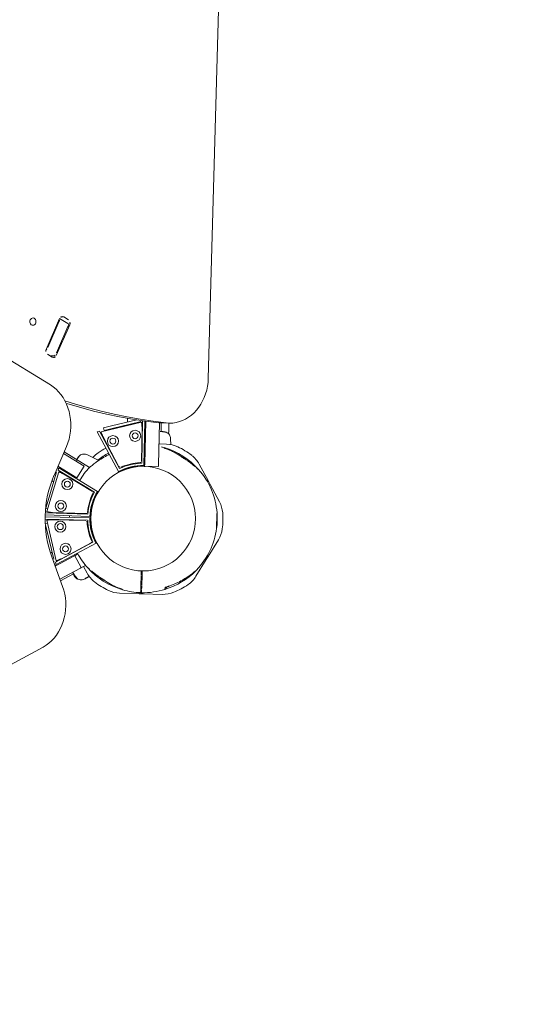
# Model space of a CAD drawing. Extents: x 5459245 to 5462690, y 5971016 to 5972523.
# Tile 71 of 198: x 5462444.833 to 5462445.39, y 5972214.574 to 5972215.647. Entities that reach past the tile are written whole.
import ezdxf

# ---------------------------------------------------------------- set-up
doc = ezdxf.new("R2010")
doc.units = 0
doc.layers.add('A_MAŁA ARCHITEKTURA', color=195, linetype='CONTINUOUS', lineweight=9)
doc.layers.add('ADT CCTV', color=102, linetype='CONTINUOUS')

# ---------------------------------------------------------------- blocks, each defined once
blk = doc.blocks.new('MEGA')
at = {"layer": 'A_MAŁA ARCHITEKTURA'}
for p, q in [((5462446.3292, 5972217.9249), (5462446.3292, 5972217.2892)), ((5462447.1067, 5972217.54), (5462446.4252, 5972217.1465)), ((5462446.0818, 5972217.1464), (5462445.4034, 5972217.5381)), ((5462446.3961, 5972217.3187), (5462446.3597, 5972217.3134)), ((5462446.3626, 5972217.313), (5462446.3933, 5972217.3174)), ((5462446.3961, 5972217.3081), (5462446.3961, 5972217.3187)), ((5462446.4, 5972217.3097), (5462446.4, 5972217.3158)), ((5462446.3559, 5972217.3094), (5462446.3559, 5972217.3034)), ((5462446.3563, 5972217.3055), (5462446.3559, 5972217.306)), ((5462446.3563, 5972217.3055), (5462446.3577, 5972217.3031)), ((5462446.3597, 5972217.3005), (5462446.3961, 5972217.3057)), ((5462446.3626, 5972217.3018), (5462446.3933, 5972217.3062)), ((5462446.2813, 5972217.2392), (5462446.2472, 5972217.2342)), ((5462446.2096, 5972217.2202), (5462446.2533, 5972217.2319)), ((5462446.2506, 5972217.2335), (5462446.2206, 5972217.2255)), ((5462446.2412, 5972217.2332), (5462446.2412, 5972217.231)), ((5462446.254, 5972217.229), (5462446.2533, 5972217.2319)), ((5462446.254, 5972217.229), (5462446.2533, 5972217.2316)), ((5462446.2545, 5972217.2292), (5462446.254, 5972217.229)), ((5462446.2569, 5972217.234), (5462446.2544, 5972217.2333)), ((5462446.2544, 5972217.2333), (5462446.2547, 5972217.1872)), ((5462446.2572, 5972217.1848), (5462446.2569, 5972217.234)), ((5462446.258, 5972217.2116), (5462446.258, 5972217.2358)), ((5462446.2729, 5972217.238), (5462446.2729, 5972217.2116)), ((5462446.2748, 5972217.2058), (5462446.2748, 5972217.2382)), ((5462446.2026, 5972217.2181), (5462446.2017, 5972217.2173)), ((5462446.2017, 5972217.2173), (5462446.2249, 5972217.1775)), ((5462446.2283, 5972217.1766), (5462446.2037, 5972217.2188)), ((5462446.2041, 5972217.219), (5462446.2041, 5972217.219)), ((5462446.2297, 5972217.1775), (5462446.2055, 5972217.2199)), ((5462446.2067, 5972217.2205), (5462446.2078, 5972217.2208)), ((5462446.2078, 5972217.2208), (5462446.2307, 5972217.1808)), ((5462446.2096, 5972217.22), (5462446.2096, 5972217.2202)), ((5462446.2096, 5972217.2199), (5462446.2104, 5972217.2172)), ((5462446.2103, 5972217.2173), (5462446.2099, 5972217.2172)), ((5462446.212, 5972217.2232), (5462446.2206, 5972217.2255)), ((5462446.2126, 5972217.221), (5462446.212, 5972217.2232)), ((5462446.2542, 5972217.1893), (5462446.254, 5972217.2259)), ((5462446.258, 5972217.2222), (5462446.257, 5972217.2222)), ((5462446.2877, 5972217.1766), (5462446.3125, 5972217.2191)), ((5462446.3143, 5972217.2173), (5462446.291, 5972217.1775)), ((5462446.3125, 5972217.2191), (5462446.3143, 5972217.2173)), ((5462446.1694, 5972217.1835), (5462446.2014, 5972217.2154)), ((5462446.1913, 5972217.2085), (5462446.1694, 5972217.1866)), ((5462446.1913, 5972217.2085), (5462446.1976, 5972217.2149)), ((5462446.1976, 5972217.2149), (5462446.1992, 5972217.2133)), ((5462446.2035, 5972217.2133), (5462446.2014, 5972217.2154)), ((5462446.2035, 5972217.2134), (5462446.2016, 5972217.2153)), ((5462446.2038, 5972217.2137), (5462446.2035, 5972217.2134)), ((5462446.2235, 5972217.179), (5462446.2051, 5972217.2107)), ((5462446.2119, 5972217.2146), (5462446.23, 5972217.1828)), ((5462446.2729, 5972217.2116), (5462446.258, 5972217.2116)), ((5462446.2866, 5972217.2013), (5462446.2854, 5972217.2149)), ((5462446.3109, 5972217.2107), (5462446.2924, 5972217.179)), ((5462446.3125, 5972217.2134), (5462446.3122, 5972217.2137)), ((5462446.3144, 5972217.2153), (5462446.3124, 5972217.2132)), ((5462446.3145, 5972217.2153), (5462446.3146, 5972217.2154)), ((5462446.3146, 5972217.2154), (5462446.3466, 5972217.1835)), ((5462446.3176, 5972217.2135), (5462446.3197, 5972217.2156)), ((5462446.3239, 5972217.2072), (5462446.3176, 5972217.2135)), ((5462446.3197, 5972217.2156), (5462446.326, 5972217.2093)), ((5462446.3458, 5972217.1853), (5462446.3239, 5972217.2072)), ((5462446.3461, 5972217.1892), (5462446.326, 5972217.2093)), ((5462446.2171, 5972217.1958), (5462446.2187, 5972217.1967)), ((5462446.3388, 5972217.1965), (5462446.3423, 5972217.1986)), ((5462446.1704, 5972217.1899), (5462446.1491, 5972217.1628)), ((5462446.1749, 5972217.1921), (5462446.1731, 5972217.1932)), ((5462446.2572, 5972217.1843), (5462446.2572, 5972217.1848)), ((5462446.3354, 5972217.1946), (5462446.3361, 5972217.195)), ((5462446.1636, 5972217.1813), (5462446.1838, 5972217.1697)), ((5462446.1658, 5972217.1813), (5462446.1676, 5972217.1832)), ((5462446.2082, 5972217.1565), (5462446.1658, 5972217.1813)), ((5462446.1676, 5972217.1832), (5462446.2074, 5972217.1599)), ((5462446.1695, 5972217.1834), (5462446.1694, 5972217.1835)), ((5462446.1696, 5972217.1833), (5462446.1716, 5972217.1813)), ((5462446.1715, 5972217.1814), (5462446.1712, 5972217.1811)), ((5462446.1742, 5972217.1798), (5462446.2058, 5972217.1613)), ((5462446.2286, 5972217.1762), (5462446.2283, 5972217.1766)), ((5462446.2299, 5972217.177), (5462446.2297, 5972217.1775)), ((5462446.2874, 5972217.1762), (5462446.2877, 5972217.1766)), ((5462446.3078, 5972217.1565), (5462446.3496, 5972217.181)), ((5462446.3484, 5972217.1832), (5462446.3086, 5972217.1599)), ((5462446.35, 5972217.18), (5462446.3093, 5972217.1565)), ((5462446.3102, 5972217.1613), (5462446.3418, 5972217.1798)), ((5462446.3444, 5972217.1814), (5462446.3466, 5972217.1835)), ((5462446.3445, 5972217.1814), (5462446.3464, 5972217.1833)), ((5462446.3448, 5972217.1811), (5462446.3445, 5972217.1814)), ((5462446.3489, 5972217.1827), (5462446.3484, 5972217.1832)), ((5462446.1532, 5972217.168), (5462446.167, 5972217.16)), ((5462446.1543, 5972217.1695), (5462446.1763, 5972217.1568)), ((5462446.1846, 5972217.1692), (5462446.1772, 5972217.1563)), ((5462446.1838, 5972217.1697), (5462446.1846, 5972217.1692)), ((5462446.1851, 5972217.17), (5462446.1846, 5972217.1692)), ((5462446.1856, 5972217.1686), (5462446.1846, 5972217.1692)), ((5462446.1856, 5972217.1686), (5462446.188, 5972217.1673)), ((5462446.1871, 5972217.1678), (5462446.1875, 5972217.1686)), ((5462446.3202, 5972217.1633), (5462446.3119, 5972217.1586)), ((5462446.3563, 5972217.1664), (5462446.3168, 5972217.1436)), ((5462446.3276, 5972217.1677), (5462446.3274, 5972217.168)), ((5462446.3277, 5972217.1677), (5462446.3279, 5972217.1673)), ((5462446.3284, 5972217.1686), (5462446.3289, 5972217.1678)), ((5462446.3313, 5972217.1692), (5462446.3309, 5972217.17)), ((5462446.349, 5972217.16), (5462446.3572, 5972217.1647)), ((5462446.3505, 5972217.1608), (5462446.3572, 5972217.1647)), ((5462446.3572, 5972217.1647), (5462446.3559, 5972217.1672)), ((5462446.3572, 5972217.1647), (5462446.3614, 5972217.1575)), ((5462446.1644, 5972217.1548), (5462446.1643, 5972217.1546)), ((5462446.1643, 5972217.1545), (5462446.1643, 5972217.1542)), ((5462446.1644, 5972217.1542), (5462446.1643, 5972217.1541)), ((5462446.1643, 5972217.1542), (5462446.1643, 5972217.1542)), ((5462446.1643, 5972217.154), (5462446.1643, 5972217.1533)), ((5462446.1643, 5972217.1532), (5462446.1644, 5972217.1534)), ((5462446.1643, 5972217.1532), (5462446.1646, 5972217.1531)), ((5462446.1644, 5972217.1548), (5462446.1644, 5972217.1547)), ((5462446.1644, 5972217.1548), (5462446.1644, 5972217.1548)), ((5462446.1649, 5972217.1566), (5462446.1645, 5972217.1552)), ((5462446.1645, 5972217.1549), (5462446.1647, 5972217.1557)), ((5462446.165, 5972217.1569), (5462446.1646, 5972217.1552)), ((5462446.1646, 5972217.1551), (5462446.1647, 5972217.1552)), ((5462446.1646, 5972217.1551), (5462446.1649, 5972217.1549)), ((5462446.1646, 5972217.1551), (5462446.1646, 5972217.1551)), ((5462446.1647, 5972217.1532), (5462446.1646, 5972217.1531)), ((5462446.1646, 5972217.1531), (5462446.1646, 5972217.1531)), ((5462446.1647, 5972217.1553), (5462446.1651, 5972217.1571)), ((5462446.1648, 5972217.1565), (5462446.1647, 5972217.1564)), ((5462446.1649, 5972217.1569), (5462446.1648, 5972217.1565)), ((5462446.1648, 5972217.1564), (5462446.1649, 5972217.1568)), ((5462446.1649, 5972217.1551), (5462446.1648, 5972217.1548)), ((5462446.1652, 5972217.1575), (5462446.1649, 5972217.1566)), ((5462446.165, 5972217.155), (5462446.1649, 5972217.1549)), ((5462446.1649, 5972217.1549), (5462446.1649, 5972217.1549)), ((5462446.1657, 5972217.1583), (5462446.165, 5972217.1569)), ((5462446.165, 5972217.1553), (5462446.1653, 5972217.1551)), ((5462446.1651, 5972217.1571), (5462446.1653, 5972217.1575)), ((5462446.1654, 5972217.1578), (5462446.1656, 5972217.1581)), ((5462446.1657, 5972217.1583), (5462446.1658, 5972217.1585)), ((5462446.1657, 5972217.1583), (5462446.1658, 5972217.1585)), ((5462446.1658, 5972217.1585), (5462446.1664, 5972217.1596)), ((5462446.1663, 5972217.1588), (5462446.166, 5972217.1589)), ((5462446.1665, 5972217.1597), (5462446.1664, 5972217.1596)), ((5462446.1667, 5972217.1595), (5462446.1665, 5972217.1597)), ((5462446.1796, 5972217.1549), (5462446.1754, 5972217.1476)), ((5462446.1772, 5972217.1563), (5462446.1763, 5972217.1568)), ((5462446.1781, 5972217.1557), (5462446.1772, 5972217.1563)), ((5462446.1781, 5972217.1557), (5462446.1818, 5972217.1536)), ((5462446.2086, 5972217.1563), (5462446.2082, 5972217.1565)), ((5462446.3103, 5972217.1577), (5462446.3069, 5972217.1557)), ((5462446.3076, 5972217.1549), (5462446.3071, 5972217.1558)), ((5462446.3074, 5972217.1563), (5462446.3078, 5972217.1565)), ((5462446.3074, 5972217.1548), (5462446.3079, 5972217.1551)), ((5462446.3076, 5972217.1555), (5462446.3093, 5972217.1565)), ((5462446.3151, 5972217.1426), (5462446.3076, 5972217.1555)), ((5462446.3096, 5972217.1572), (5462446.3098, 5972217.1568)), ((5462446.3183, 5972217.1617), (5462446.3181, 5972217.1621)), ((5462446.3405, 5972217.1476), (5462446.3364, 5972217.1549)), ((5462446.3505, 5972217.1608), (5462446.349, 5972217.16)), ((5462446.354, 5972217.1533), (5462446.3511, 5972217.1517)), ((5462446.168, 5972217.1471), (5462446.1692, 5972217.1463)), ((5462446.1692, 5972217.1463), (5462446.1693, 5972217.1462)), ((5462446.1693, 5972217.1462), (5462446.1693, 5972217.1462)), ((5462446.1697, 5972217.1461), (5462446.1695, 5972217.1462)), ((5462446.3168, 5972217.1436), (5462446.3151, 5972217.1426)), ((5462446.336, 5972217.1454), (5462446.336, 5972217.1455)), ((5462446.3425, 5972217.1433), (5462446.348, 5972217.1471)), ((5462446.1787, 5972217.1276), (5462446.1787, 5972217.1276)), ((5462446.3373, 5972217.1261), (5462446.3373, 5972217.1261)), ((5462446.1754, 5972217.1061), (5462446.1861, 5972217.0877)), ((5462446.18, 5972217.1083), (5462446.18, 5972217.1083)), ((5462446.2085, 5972217.0989), (5462446.2051, 5972217.0969)), ((5462446.3299, 5972217.0877), (5462446.3405, 5972217.1061)), ((5462446.1868, 5972217.0881), (5462446.1871, 5972217.0882)), ((5462446.2035, 5972217.096), (5462446.1953, 5972217.0913)), ((5462446.1958, 5972217.0904), (5462446.204, 5972217.0951)), ((5462446.1974, 5972217.0925), (5462446.1979, 5972217.0916)), ((5462446.2056, 5972217.0961), (5462446.209, 5972217.098)), ((5462446.2064, 5972217.0965), (5462446.2059, 5972217.0974)), ((5462446.3291, 5972217.0881), (5462446.3289, 5972217.0882)), ((5462446.1861, 5972217.0877), (5462446.1868, 5972217.0881)), ((5462446.1881, 5972217.0842), (5462446.1861, 5972217.0877)), ((5462446.1878, 5972217.0869), (5462446.1883, 5972217.0861)), ((5462446.1888, 5972217.0846), (5462446.1881, 5972217.0842)), ((5462446.1881, 5972217.0842), (5462446.1987, 5972217.0658)), ((5462446.1888, 5972217.0846), (5462446.1891, 5972217.0848)), ((5462446.3172, 5972217.0658), (5462446.3279, 5972217.0842)), ((5462446.3271, 5972217.0846), (5462446.3269, 5972217.0848)), ((5462446.3279, 5972217.0842), (5462446.3271, 5972217.0846)), ((5462446.3299, 5972217.0877), (5462446.3279, 5972217.0842)), ((5462446.3291, 5972217.0881), (5462446.3299, 5972217.0877)), ((5462446.2063, 5972217.0671), (5462446.2073, 5972217.0654)), ((5462446.255, 5972217.07), (5462446.255, 5972217.0699)), ((5462446.261, 5972217.0699), (5462446.261, 5972217.07)), ((5462446.2073, 5972217.0654), (5462446.2084, 5972217.066)), ((5462446.256, 5972217.0459), (5462446.256, 5972217.0462)), ((5462446.256, 5972217.045), (5462446.256, 5972217.0459)), ((5462446.26, 5972217.0459), (5462446.26, 5972217.0462)), ((5462446.26, 5972217.0459), (5462446.26, 5972217.045)), ((5462446.2347, 5972217.045), (5462446.256, 5972217.045)), ((5462446.26, 5972217.045), (5462446.256, 5972217.045)), ((5462446.26, 5972217.045), (5462446.2813, 5972217.045))]:
    blk.add_line(p, q, dxfattribs=at)
at = {"layer": 'A_MAŁA ARCHITEKTURA', "flags": 128}
for points in [[(5462446.3749, 5972217.3434), (5462446.3744, 5972217.3424), (5462446.3741, 5972217.3413), (5462446.3742, 5972217.3403), (5462446.3746, 5972217.3394), (5462446.3753, 5972217.3387), (5462446.3763, 5972217.3383), (5462446.3774, 5972217.3381), (5462446.3785, 5972217.3383), (5462446.3796, 5972217.3388), (5462446.3805, 5972217.3395), (5462446.3812, 5972217.3404), (5462446.3817, 5972217.3414), (5462446.3818, 5972217.3424), (5462446.3815, 5972217.3434), (5462446.3809, 5972217.3442), (5462446.3801, 5972217.3448), (5462446.3791, 5972217.3451), (5462446.3779, 5972217.3451), (5462446.3768, 5972217.3448), (5462446.3758, 5972217.3442), (5462446.3749, 5972217.3434)], [(5462446.3961, 5972217.3081), (5462446.3961, 5972217.3079), (5462446.3959, 5972217.3075), (5462446.3956, 5972217.3071), (5462446.3952, 5972217.3068), (5462446.3946, 5972217.3065), (5462446.394, 5972217.3063), (5462446.3933, 5972217.3062)], [(5462446.2813, 5972217.2392), (5462446.2855, 5972217.2399), (5462446.2896, 5972217.241), (5462446.2937, 5972217.2424), (5462446.2977, 5972217.2441), (5462446.3015, 5972217.2461), (5462446.3052, 5972217.2484), (5462446.3087, 5972217.2509), (5462446.3121, 5972217.2537), (5462446.3151, 5972217.2567), (5462446.318, 5972217.2599), (5462446.3205, 5972217.2632), (5462446.3227, 5972217.2667), (5462446.3247, 5972217.2703), (5462446.3263, 5972217.2741), (5462446.3275, 5972217.2778), (5462446.3284, 5972217.2816), (5462446.329, 5972217.2854), (5462446.3292, 5972217.2892)], [(5462446.321, 5972217.264), (5462446.3215, 5972217.2621), (5462446.3254, 5972217.2481), (5462446.3296, 5972217.2342), (5462446.3341, 5972217.2205), (5462446.339, 5972217.207), (5462446.3443, 5972217.1935), (5462446.3499, 5972217.1803), (5462446.3559, 5972217.1672)], [(5462446.36, 5972217.16), (5462446.3541, 5972217.1731), (5462446.3485, 5972217.1864), (5462446.3432, 5972217.1998), (5462446.3383, 5972217.2134), (5462446.3337, 5972217.2271), (5462446.3295, 5972217.2409), (5462446.3257, 5972217.2549), (5462446.3227, 5972217.2667)], [(5462446.2534, 5972217.2315), (5462446.254, 5972217.2318), (5462446.2544, 5972217.2321)], [(5462446.1686, 5972217.1826), (5462446.1691, 5972217.1828), (5462446.1697, 5972217.1831)], [(5462446.0818, 5972217.1464), (5462446.0852, 5972217.1447), (5462446.0887, 5972217.1432), (5462446.0925, 5972217.1421), (5462446.0964, 5972217.1413), (5462446.1004, 5972217.1409), (5462446.1045, 5972217.1407), (5462446.1086, 5972217.1409), (5462446.1128, 5972217.1414), (5462446.117, 5972217.1423), (5462446.1211, 5972217.1435), (5462446.1252, 5972217.1449), (5462446.1291, 5972217.1467), (5462446.1329, 5972217.1488), (5462446.1366, 5972217.1511), (5462446.1401, 5972217.1537), (5462446.1433, 5972217.1566), (5462446.1463, 5972217.1596), (5462446.1491, 5972217.1628)], [(5462446.36, 5972217.16), (5462446.3617, 5972217.1569), (5462446.3637, 5972217.1539), (5462446.366, 5972217.1512), (5462446.3687, 5972217.1486), (5462446.3715, 5972217.1464), (5462446.3746, 5972217.1444), (5462446.378, 5972217.1427), (5462446.3815, 5972217.1412), (5462446.3852, 5972217.1401), (5462446.389, 5972217.1393), (5462446.393, 5972217.1389), (5462446.3971, 5972217.1387), (5462446.4012, 5972217.1389), (5462446.4053, 5972217.1394), (5462446.4094, 5972217.1402), (5462446.4135, 5972217.1413), (5462446.4175, 5972217.1428), (5462446.4214, 5972217.1445), (5462446.4252, 5972217.1465)]]:
    blk.add_lwpolyline(points, dxfattribs=at)
at = {"layer": 'A_MAŁA ARCHITEKTURA'}
for centre, radius in [((5462446.2468, 5972217.2169), 0.00603), ((5462446.2468, 5972217.2169), 0.00324), ((5462446.2227, 5972217.2104), 0.00603), ((5462446.2227, 5972217.2104), 0.00324), ((5462446.2033, 5972217.1992), 0.00603), ((5462446.2033, 5972217.1992), 0.00324), ((5462446.3127, 5972217.1992), 0.00603), ((5462446.3127, 5972217.1992), 0.00324), ((5462446.1857, 5972217.1816), 0.00603), ((5462446.1857, 5972217.1816), 0.00324), ((5462446.3303, 5972217.1816), 0.00603), ((5462446.3303, 5972217.1816), 0.00324), ((5462446.258, 5972217.1269), 0.057)]:
    blk.add_circle(centre, radius, dxfattribs=at)
for centre, radius, start, end in [((5462446.3603, 5972217.3091), 0.00435, 96.7252, 175.8357), ((5462446.393, 5972217.3213), 0.00388, 273.0289, 317.3052), ((5462446.3968, 5972217.3156), 0.00311, 2.3331, 103.4118), ((5462446.359, 5972217.3035), 0.00311, 182.3331, 283.4118), ((5462446.3614, 5972217.3068), 0.00524, 225.3319, 283.8075), ((5462446.3615, 5972217.3202), 0.00731, 250.9989, 278.6679), ((5462446.3956, 5972217.31), 0.00435, 276.7252, 355.8357), ((5462446.2647, 5972217.1157), 0.1198, 98.4113, 120.1295), ((5462446.249, 5972217.2393), 0.00598, 285, 316.097), ((5462446.249, 5972217.2393), 0.00897, 322.0308, 336.466), ((5462446.2642, 5972217.1155), 0.1197, 120.1604, 141.5924), ((5462446.258, 5972217.1269), 0.1068, 120, 120.3333), ((5462446.258, 5972217.1269), 0.0807, 77.6775, 90.6537), ((5462446.2813, 5972217.1788), 0.0299, 65.8547, 80.9225), ((5462446.258, 5972217.1269), 0.0869, 59.3713, 65.8547), ((5462446.258, 5972217.1269), 0.0807, 59.3438, 69.3125), ((5462446.1651, 5972217.1908), 0.00598, 283.903, 315), ((5462446.258, 5972217.1269), 0.058, 90.7927, 119.2073), ((5462446.258, 5972217.1269), 0.0604, 93.1352, 116.8648), ((5462446.258, 5972217.1269), 0.0611, 94.8053, 115.1947), ((5462446.2527, 5972217.1893), 0.00149, 274.8053, 0.3), ((5462446.3522, 5972217.1916), 0.00897, 225, 246.349), ((5462446.1651, 5972217.1908), 0.00897, 263.534, 277.9692), ((5462446.258, 5972217.1269), 0.0604, 123.1352, 146.8648), ((5462446.258, 5972217.1269), 0.0611, 124.8053, 145.1947), ((5462446.258, 5972217.1269), 0.058, 120.7927, 149.2073), ((5462446.258, 5972217.1269), 0.0575, 120.796, 135), ((5462446.2222, 5972217.1783), 0.00149, 304.8053, 30.3), ((5462446.258, 5972217.1269), 0.0575, 105, 119.2016), ((5462446.2313, 5972217.1835), 0.00149, 209.7, 295.1947), ((5462446.258, 5972217.1269), 0.0575, 90.796, 105), ((5462446.258, 5972217.1269), 0.0575, 30.7954, 59.2034), ((5462446.258, 5972217.1269), 0.058, 30.7927, 59.2073), ((5462446.258, 5972217.1269), 0.0604, 33.1352, 56.8648), ((5462446.2937, 5972217.1783), 0.00149, 149.7, 235.1947), ((5462446.258, 5972217.1269), 0.0611, 34.8053, 55.1947), ((5462446.258, 5972217.1269), 0.0807, 149.3463, 163.2146), ((5462446.258, 5972217.1269), 0.0575, 135, 149.2016), ((5462446.3324, 5972217.1733), 0.00299, 253.1227, 300), ((5462446.2066, 5972217.1626), 0.00149, 239.7, 325.1947), ((5462446.3094, 5972217.1626), 0.00149, 214.8053, 300.3), ((5462446.258, 5972217.1269), 0.0807, 15.6722, 19.3281), ((5462446.2013, 5972217.1327), 0.0299, 150, 174.1453), ((5462446.258, 5972217.1269), 0.0807, 163.2146, 194.9893), ((5462446.1831, 5972217.1495), 0.00249, 163.2503, 194.8307), ((5462446.1832, 5972217.1492), 0.00247, 162.9169, 181.1851), ((5462446.258, 5972217.1269), 0.0807, 343.2146, 14.9893), ((5462446.3146, 5972217.1327), 0.0299, 5.8547, 30), ((5462446.258, 5972217.1269), 0.0869, 174.1453, 185.8547), ((5462446.258, 5972217.1269), 0.0869, 354.1453, 5.8547), ((5462446.2013, 5972217.1211), 0.0299, 185.8547, 210), ((5462446.3146, 5972217.1211), 0.0299, 330, 354.1453), ((5462446.258, 5972217.1269), 0.0807, 195.6722, 209.6459), ((5462446.258, 5972217.1269), 0.0807, 306.0161, 343.2146), ((5462446.3328, 5972217.1045), 0.00247, 342.9169, 1.1851), ((5462446.3329, 5972217.1043), 0.00249, 343.2503, 14.8307), ((5462446.258, 5972217.1269), 0.0807, 210.3545, 228.733), ((5462446.2246, 5972217.0807), 0.0299, 210, 234.1453), ((5462446.258, 5972217.1269), 0.0807, 228.7125, 257.1066), ((5462446.258, 5972217.1269), 0.0869, 234.1453, 245.8547), ((5462446.258, 5972217.1269), 0.0807, 294.6628, 305.2662), ((5462446.258, 5972217.1269), 0.0869, 294.1453, 305.8547), ((5462446.2913, 5972217.0807), 0.0299, 305.8547, 330), ((5462446.2347, 5972217.0749), 0.0299, 245.8547, 270), ((5462446.258, 5972217.1269), 0.0807, 257.6775, 294.0456), ((5462446.2813, 5972217.0749), 0.0299, 270, 294.1453)]:
    blk.add_arc(centre, radius, start, end, dxfattribs=at)
blk.add_ellipse((5462446.3317, 5972217.174), major_axis=(-0.00199, 0.00345), ratio=0.666667, start_param=2.437965, end_param=3.141593, dxfattribs=at)
for points, knots in [([(5462446.2533, 5972217.2319), (5462446.2533, 5972217.2318), (5462446.2533, 5972217.2318), (5462446.2534, 5972217.2312), (5462446.2536, 5972217.2301), (5462446.2538, 5972217.2286), (5462446.2539, 5972217.2271), (5462446.254, 5972217.2263), (5462446.254, 5972217.2259)], [0, 0, 0, 0, 0.158587, 0.295996, 0.506539, 0.740464, 0.867118, 1, 1, 1, 1]), ([(5462446.2119, 5972217.2146), (5462446.2117, 5972217.215), (5462446.2113, 5972217.2158), (5462446.2107, 5972217.2172), (5462446.2101, 5972217.2186), (5462446.2098, 5972217.2195), (5462446.2097, 5972217.2198), (5462446.2097, 5972217.2199)], [0, 0, 0, 0, 0.186503, 0.349637, 0.604981, 0.892861, 1, 1, 1, 1]), ([(5462446.2771, 5972217.2222), (5462446.2768, 5972217.2222), (5462446.2761, 5972217.2222), (5462446.2746, 5972217.2222), (5462446.2734, 5972217.2222), (5462446.2729, 5972217.2222)], [0, 0, 0, 0, 0.398328, 0.796038, 1, 1, 1, 1]), ([(5462446.2804, 5972217.2217), (5462446.2801, 5972217.2218), (5462446.2796, 5972217.2219), (5462446.2781, 5972217.2221), (5462446.2765, 5972217.2222), (5462446.2753, 5972217.2222), (5462446.2748, 5972217.2222)], [0, 0, 0, 0, 0.28225, 0.555737, 0.818942, 1, 1, 1, 1]), ([(5462446.2804, 5972217.2217), (5462446.2799, 5972217.2218), (5462446.279, 5972217.2222), (5462446.2777, 5972217.2222), (5462446.2771, 5972217.2222)], [0, 0, 0, 0, 0.511239, 1, 1, 1, 1]), ([(5462446.2854, 5972217.2149), (5462446.2853, 5972217.2156), (5462446.2851, 5972217.2171), (5462446.284, 5972217.2191), (5462446.2824, 5972217.2207), (5462446.2811, 5972217.2214), (5462446.2804, 5972217.2217)], [0, 0, 0, 0, 0.249942, 0.499965, 0.750054, 1, 1, 1, 1]), ([(5462446.2014, 5972217.2154), (5462446.2014, 5972217.2154), (5462446.2015, 5972217.2154), (5462446.2018, 5972217.2149), (5462446.2026, 5972217.2141), (5462446.2035, 5972217.2129), (5462446.2044, 5972217.2117), (5462446.2048, 5972217.211), (5462446.2051, 5972217.2107)], [0, 0, 0, 0, 0.158587, 0.295996, 0.506539, 0.740464, 0.867118, 1, 1, 1, 1]), ([(5462446.3109, 5972217.2107), (5462446.3112, 5972217.211), (5462446.3117, 5972217.2118), (5462446.3126, 5972217.213), (5462446.3135, 5972217.2142), (5462446.3141, 5972217.215), (5462446.3143, 5972217.2152), (5462446.3144, 5972217.2152)], [0, 0, 0, 0, 0.186503, 0.349637, 0.604981, 0.892861, 1, 1, 1, 1]), ([(5462446.2841, 5972217.2024), (5462446.2833, 5972217.2027), (5462446.2817, 5972217.2033), (5462446.2793, 5972217.2043), (5462446.2771, 5972217.2051), (5462446.2756, 5972217.2056), (5462446.2751, 5972217.2058), (5462446.2752, 5972217.2057), (5462446.2752, 5972217.2057)], [0, 0, 0, 0, 0.182601, 0.368873, 0.612975, 0.810974, 0.976721, 1, 1, 1, 1]), ([(5462446.2983, 5972217.1949), (5462446.298, 5972217.195), (5462446.2957, 5972217.1967), (5462446.2909, 5972217.1994), (5462446.2864, 5972217.2014), (5462446.2841, 5972217.2024)], [0, 0, 0, 0, 0.060717, 0.530367, 1, 1, 1, 1]), ([(5462446.1742, 5972217.1798), (5462446.1738, 5972217.1801), (5462446.1731, 5972217.1806), (5462446.1719, 5972217.1815), (5462446.1707, 5972217.1823), (5462446.1699, 5972217.183), (5462446.1697, 5972217.1832), (5462446.1696, 5972217.1833)], [0, 0, 0, 0, 0.1865033, 0.3496371, 0.6049814, 0.8928613, 1, 1, 1, 1]), ([(5462446.3466, 5972217.1835), (5462446.3465, 5972217.1834), (5462446.3465, 5972217.1834), (5462446.346, 5972217.183), (5462446.3452, 5972217.1823), (5462446.344, 5972217.1814), (5462446.3428, 5972217.1805), (5462446.3421, 5972217.18), (5462446.3418, 5972217.1798)], [0, 0, 0, 0, 0.158587, 0.295996, 0.506539, 0.740464, 0.867118, 1, 1, 1, 1]), ([(5462446.3242, 5972217.1657), (5462446.3239, 5972217.1655), (5462446.3235, 5972217.1653), (5462446.3223, 5972217.1646), (5462446.3212, 5972217.1639), (5462446.3204, 5972217.1635), (5462446.3202, 5972217.1633)], [0, 0, 0, 0, 0.283583, 0.567165, 0.850751, 1, 1, 1, 1]), ([(5462446.3276, 5972217.1677), (5462446.3276, 5972217.1676), (5462446.3275, 5972217.1676), (5462446.3265, 5972217.167), (5462446.3253, 5972217.1663), (5462446.3244, 5972217.1658), (5462446.3242, 5972217.1657)], [0, 0, 0, 0, 0.294109, 0.589346, 0.883644, 1, 1, 1, 1]), ([(5462446.1643, 5972217.1546), (5462446.1643, 5972217.1546), (5462446.1643, 5972217.1546), (5462446.1643, 5972217.1545), (5462446.1643, 5972217.1545), (5462446.1643, 5972217.1545), (5462446.1643, 5972217.1545), (5462446.1643, 5972217.1545)], [0, 0, 0, 0, 0.237502, 0.475171, 0.706048, 0.918379, 1, 1, 1, 1]), ([(5462446.1643, 5972217.154), (5462446.1643, 5972217.154), (5462446.1643, 5972217.154), (5462446.1643, 5972217.154), (5462446.1643, 5972217.1541), (5462446.1643, 5972217.1541), (5462446.1643, 5972217.1541), (5462446.1643, 5972217.1541)], [0, 0, 0, 0, 0.253066, 0.506649, 0.743059, 0.950847, 1, 1, 1, 1]), ([(5462446.1643, 5972217.1532), (5462446.1643, 5972217.1532), (5462446.1643, 5972217.1532), (5462446.1643, 5972217.1532), (5462446.1643, 5972217.1533), (5462446.1643, 5972217.1533), (5462446.1643, 5972217.1533), (5462446.1643, 5972217.1533), (5462446.1643, 5972217.1533)], [0, 0, 0, 0, 0.1715903, 0.3428593, 0.5223689, 0.7279416, 0.966288, 1, 1, 1, 1]), ([(5462446.1645, 5972217.1549), (5462446.1645, 5972217.1548), (5462446.1645, 5972217.1544), (5462446.1644, 5972217.154), (5462446.1644, 5972217.1536), (5462446.1644, 5972217.1535), (5462446.1644, 5972217.1534), (5462446.1644, 5972217.1534)], [0, 0, 0, 0, 0.243181, 0.486372, 0.725711, 0.937669, 1, 1, 1, 1]), ([(5462446.1645, 5972217.1549), (5462446.1645, 5972217.1548), (5462446.1644, 5972217.1547), (5462446.1644, 5972217.1545), (5462446.1644, 5972217.1543), (5462446.1644, 5972217.1543), (5462446.1644, 5972217.1542), (5462446.1644, 5972217.1542)], [0, 0, 0, 0, 0.241877, 0.48396, 0.717954, 0.930086, 1, 1, 1, 1]), ([(5462446.1644, 5972217.1549), (5462446.1644, 5972217.1549), (5462446.1644, 5972217.1549), (5462446.1644, 5972217.1548), (5462446.1644, 5972217.1548), (5462446.1644, 5972217.1548), (5462446.1644, 5972217.1548), (5462446.1644, 5972217.1548)], [0, 0, 0, 0, 0.250233, 0.500762, 0.741542, 0.963451, 1, 1, 1, 1]), ([(5462446.1646, 5972217.1551), (5462446.1646, 5972217.1551), (5462446.1646, 5972217.1551), (5462446.1646, 5972217.1551), (5462446.1646, 5972217.1552), (5462446.1646, 5972217.1552), (5462446.1646, 5972217.1552)], [0, 0, 0, 0, 0.237177, 0.484231, 0.750802, 1, 1, 1, 1]), ([(5462446.1646, 5972217.1531), (5462446.1646, 5972217.1529), (5462446.1646, 5972217.152), (5462446.1652, 5972217.1505), (5462446.1663, 5972217.1485), (5462446.1675, 5972217.1476), (5462446.168, 5972217.1471)], [0, 0, 0, 0, 0.060781, 0.373938, 0.687019, 1, 1, 1, 1]), ([(5462446.1647, 5972217.1553), (5462446.1647, 5972217.1553), (5462446.1647, 5972217.1553), (5462446.1647, 5972217.1552), (5462446.1647, 5972217.1552), (5462446.1647, 5972217.1552), (5462446.1647, 5972217.1552), (5462446.1647, 5972217.1552)], [0, 0, 0, 0, 0.240862, 0.482183, 0.709917, 0.917842, 1, 1, 1, 1]), ([(5462446.1648, 5972217.1548), (5462446.1648, 5972217.1546), (5462446.1648, 5972217.1543), (5462446.1648, 5972217.1538), (5462446.1647, 5972217.1534), (5462446.1647, 5972217.1533), (5462446.1647, 5972217.1533), (5462446.1647, 5972217.1532)], [0, 0, 0, 0, 0.246109, 0.492238, 0.733778, 0.944472, 1, 1, 1, 1]), ([(5462446.1659, 5972217.1583), (5462446.1658, 5972217.1582), (5462446.1657, 5972217.1579), (5462446.1656, 5972217.1572), (5462446.1655, 5972217.1566), (5462446.1653, 5972217.156), (5462446.1652, 5972217.1555), (5462446.1651, 5972217.1553), (5462446.165, 5972217.1552), (5462446.1649, 5972217.1554), (5462446.1649, 5972217.1557), (5462446.1649, 5972217.1562), (5462446.1651, 5972217.1568), (5462446.1652, 5972217.1571), (5462446.1652, 5972217.1572)], [0, 0, 0, 0, 0.0862331, 0.1724473, 0.2598084, 0.3488847, 0.4356165, 0.516862, 0.5955464, 0.677814, 0.7676248, 0.863283, 0.9573759, 1, 1, 1, 1]), ([(5462446.1649, 5972217.1568), (5462446.1649, 5972217.1569), (5462446.165, 5972217.157), (5462446.1651, 5972217.1572), (5462446.1651, 5972217.1573), (5462446.1651, 5972217.1573)], [0, 0, 0, 0, 0.400495, 0.801119, 1, 1, 1, 1]), ([(5462446.165, 5972217.1551), (5462446.165, 5972217.1551), (5462446.165, 5972217.1551), (5462446.165, 5972217.1551), (5462446.165, 5972217.155), (5462446.165, 5972217.155), (5462446.165, 5972217.155), (5462446.165, 5972217.155)], [0, 0, 0, 0, 0.243292, 0.487115, 0.715265, 0.921392, 1, 1, 1, 1]), ([(5462446.1657, 5972217.158), (5462446.1656, 5972217.1579), (5462446.1656, 5972217.1578), (5462446.1655, 5972217.1576), (5462446.1655, 5972217.1573), (5462446.1654, 5972217.157), (5462446.1653, 5972217.1568), (5462446.1653, 5972217.1566), (5462446.1652, 5972217.1564), (5462446.1652, 5972217.1562), (5462446.1651, 5972217.1562), (5462446.1651, 5972217.1562), (5462446.1651, 5972217.1563), (5462446.1651, 5972217.1565), (5462446.1652, 5972217.1568), (5462446.1652, 5972217.157), (5462446.1653, 5972217.1573), (5462446.1654, 5972217.1574), (5462446.1654, 5972217.1575)], [0, 0, 0, 0, 0.062543, 0.125171, 0.186905, 0.250427, 0.314015, 0.375756, 0.438434, 0.50057, 0.562617, 0.624964, 0.686997, 0.749585, 0.811766, 0.874774, 0.93795, 1, 1, 1, 1]), ([(5462446.1652, 5972217.1572), (5462446.1653, 5972217.1574), (5462446.1654, 5972217.1578), (5462446.1657, 5972217.1582), (5462446.1659, 5972217.1586), (5462446.1659, 5972217.1588), (5462446.166, 5972217.1588)], [0, 0, 0, 0, 0.246358, 0.49267, 0.741252, 1, 1, 1, 1]), ([(5462446.1663, 5972217.1588), (5462446.1663, 5972217.1588), (5462446.1663, 5972217.1588), (5462446.1662, 5972217.1585), (5462446.1661, 5972217.1581), (5462446.166, 5972217.1576), (5462446.1659, 5972217.1569), (5462446.1658, 5972217.1563), (5462446.1657, 5972217.1557), (5462446.1655, 5972217.1553), (5462446.1654, 5972217.1551), (5462446.1654, 5972217.1551), (5462446.1653, 5972217.1551)], [0, 0, 0, 0, 0.0939579, 0.2001071, 0.3042849, 0.4060129, 0.5084979, 0.6143177, 0.7214246, 0.8234767, 0.9176992, 1, 1, 1, 1]), ([(5462446.166, 5972217.1589), (5462446.166, 5972217.1589), (5462446.1661, 5972217.1589), (5462446.166, 5972217.1588), (5462446.1659, 5972217.1586), (5462446.1659, 5972217.1584), (5462446.1659, 5972217.1583)], [0, 0, 0, 0, 0.0254582, 0.4506322, 0.8743576, 1, 1, 1, 1]), ([(5462446.168, 5972217.1615), (5462446.1676, 5972217.1607), (5462446.1668, 5972217.1593), (5462446.1663, 5972217.1583), (5462446.1661, 5972217.1579)], [0, 0, 0, 0, 0.616854, 1, 1, 1, 1]), ([(5462446.1679, 5972217.1616), (5462446.1676, 5972217.161), (5462446.1669, 5972217.1598), (5462446.1665, 5972217.1591), (5462446.1663, 5972217.1588)], [0, 0, 0, 0, 0.441683, 1, 1, 1, 1]), ([(5462446.3119, 5972217.1586), (5462446.3119, 5972217.1586), (5462446.3117, 5972217.1584), (5462446.3113, 5972217.1582), (5462446.3109, 5972217.158), (5462446.3105, 5972217.1578), (5462446.3104, 5972217.1577), (5462446.3103, 5972217.1577)], [0, 0, 0, 0, 0.060001, 0.343911, 0.52162, 0.805515, 1, 1, 1, 1]), ([(5462446.3479, 5972217.1471), (5462446.3485, 5972217.1476), (5462446.3497, 5972217.1485), (5462446.3508, 5972217.1504), (5462446.3515, 5972217.1526), (5462446.3514, 5972217.1541), (5462446.3513, 5972217.1549)], [0, 0, 0, 0, 0.249942, 0.499965, 0.750054, 1, 1, 1, 1]), ([(5462446.3501, 5972217.158), (5462446.35, 5972217.1583), (5462446.3497, 5972217.1588), (5462446.3489, 5972217.1601), (5462446.3483, 5972217.1612), (5462446.348, 5972217.1616)], [0, 0, 0, 0, 0.398328, 0.796038, 1, 1, 1, 1]), ([(5462446.3513, 5972217.1549), (5462446.3512, 5972217.1552), (5462446.3511, 5972217.1557), (5462446.3505, 5972217.157), (5462446.3498, 5972217.1584), (5462446.3492, 5972217.1595), (5462446.349, 5972217.16)], [0, 0, 0, 0, 0.28414, 0.559457, 0.824425, 1, 1, 1, 1]), ([(5462446.3513, 5972217.1548), (5462446.3512, 5972217.1553), (5462446.351, 5972217.1563), (5462446.3504, 5972217.1574), (5462446.3501, 5972217.158)], [0, 0, 0, 0, 0.511239, 1, 1, 1, 1]), ([(5462446.3613, 5972217.1576), (5462446.3609, 5972217.1574), (5462446.36, 5972217.1568), (5462446.3583, 5972217.1558), (5462446.3562, 5972217.1546), (5462446.3547, 5972217.1538), (5462446.354, 5972217.1533)], [0, 0, 0, 0, 0.186001, 0.456973, 0.728669, 1, 1, 1, 1]), ([(5462446.1692, 5972217.1463), (5462446.1692, 5972217.1463), (5462446.1693, 5972217.1463), (5462446.1698, 5972217.1461), (5462446.1706, 5972217.1457), (5462446.1716, 5972217.1451), (5462446.1727, 5972217.1445), (5462446.1734, 5972217.144), (5462446.1737, 5972217.1438)], [0, 0, 0, 0, 0.175976, 0.351039, 0.524054, 0.695164, 0.864442, 1, 1, 1, 1]), ([(5462446.1697, 5972217.1461), (5462446.1696, 5972217.1461), (5462446.1695, 5972217.1461), (5462446.1695, 5972217.1462), (5462446.1694, 5972217.1462)], [0, 0, 0, 0, 0.1662524, 1, 1, 1, 1]), ([(5462446.1696, 5972217.1462), (5462446.1696, 5972217.1461), (5462446.1697, 5972217.1461), (5462446.1701, 5972217.146), (5462446.1709, 5972217.1456), (5462446.1719, 5972217.145), (5462446.1729, 5972217.1444), (5462446.1735, 5972217.144), (5462446.1738, 5972217.1438)], [0, 0, 0, 0, 0.141319, 0.283291, 0.526005, 0.719168, 0.86472, 1, 1, 1, 1]), ([(5462446.1801, 5972217.145), (5462446.18, 5972217.1448), (5462446.1797, 5972217.1432), (5462446.1793, 5972217.1399), (5462446.179, 5972217.1363), (5462446.179, 5972217.1343), (5462446.179, 5972217.1338)], [0, 0, 0, 0, 0.0530539, 0.4637475, 0.8776282, 1, 1, 1, 1]), ([(5462446.1805, 5972217.1479), (5462446.1805, 5972217.1478), (5462446.1805, 5972217.1476), (5462446.1805, 5972217.1475), (5462446.1804, 5972217.1474)], [0, 0, 0, 0, 0.379538, 1, 1, 1, 1]), ([(5462446.1808, 5972217.1492), (5462446.1808, 5972217.1492), (5462446.1808, 5972217.1492), (5462446.1807, 5972217.1491), (5462446.1807, 5972217.1488), (5462446.1806, 5972217.1484), (5462446.1806, 5972217.1481), (5462446.1805, 5972217.1479)], [0, 0, 0, 0, 0.055778, 0.182287, 0.372886, 0.675965, 1, 1, 1, 1]), ([(5462446.1807, 5972217.1502), (5462446.1807, 5972217.1502), (5462446.1807, 5972217.1503), (5462446.1808, 5972217.1501), (5462446.1809, 5972217.1499)], [0, 0, 0, 0, 0.004118, 1, 1, 1, 1]), ([(5462446.336, 5972217.1454), (5462446.3359, 5972217.1458), (5462446.3358, 5972217.1464), (5462446.3357, 5972217.147), (5462446.3356, 5972217.1472), (5462446.3356, 5972217.1475), (5462446.3356, 5972217.1475), (5462446.3356, 5972217.1475)], [0, 0, 0, 0, 0.368834, 0.506123, 0.632733, 0.748186, 1, 1, 1, 1]), ([(5462446.3357, 5972217.1474), (5462446.3357, 5972217.1476), (5462446.3358, 5972217.1479), (5462446.3358, 5972217.1483), (5462446.3357, 5972217.1486), (5462446.3357, 5972217.1487)], [0, 0, 0, 0, 0.295482, 0.821355, 1, 1, 1, 1]), ([(5462446.3373, 5972217.1261), (5462446.3373, 5972217.1269), (5462446.3375, 5972217.1291), (5462446.3375, 5972217.1328), (5462446.3373, 5972217.1371), (5462446.3368, 5972217.1411), (5462446.3363, 5972217.1436), (5462446.3361, 5972217.1447)], [0, 0, 0, 0, 0.130758, 0.359413, 0.590326, 0.823234, 1, 1, 1, 1]), ([(5462446.1789, 5972217.133), (5462446.1789, 5972217.1329), (5462446.1789, 5972217.1322), (5462446.1788, 5972217.131), (5462446.1788, 5972217.1294), (5462446.1787, 5972217.1283), (5462446.1787, 5972217.1277), (5462446.1787, 5972217.1276)], [0, 0, 0, 0, 0.084069, 0.365796, 0.678586, 0.931584, 1, 1, 1, 1]), ([(5462446.1787, 5972217.1276), (5462446.1786, 5972217.1268), (5462446.1785, 5972217.1246), (5462446.1785, 5972217.121), (5462446.1787, 5972217.1167), (5462446.1791, 5972217.1127), (5462446.1796, 5972217.1101), (5462446.1799, 5972217.109)], [0, 0, 0, 0, 0.130758, 0.359413, 0.590326, 0.823234, 1, 1, 1, 1]), ([(5462446.3371, 5972217.1207), (5462446.3371, 5972217.1209), (5462446.3371, 5972217.1215), (5462446.3371, 5972217.1227), (5462446.3372, 5972217.1243), (5462446.3373, 5972217.1254), (5462446.3373, 5972217.126), (5462446.3373, 5972217.1261)], [0, 0, 0, 0, 0.084069, 0.365796, 0.678586, 0.931584, 1, 1, 1, 1]), ([(5462446.3359, 5972217.1087), (5462446.3359, 5972217.1089), (5462446.3363, 5972217.1106), (5462446.3366, 5972217.1138), (5462446.337, 5972217.1174), (5462446.337, 5972217.1194), (5462446.337, 5972217.1199)], [0, 0, 0, 0, 0.053054, 0.463747, 0.877628, 1, 1, 1, 1]), ([(5462446.1799, 5972217.1083), (5462446.18, 5972217.1079), (5462446.1802, 5972217.1074), (5462446.1803, 5972217.1068), (5462446.1803, 5972217.1065), (5462446.1804, 5972217.1063), (5462446.1804, 5972217.1062), (5462446.1804, 5972217.1062)], [0, 0, 0, 0, 0.368834, 0.506123, 0.632733, 0.748186, 1, 1, 1, 1]), ([(5462446.1803, 5972217.1063), (5462446.1802, 5972217.1062), (5462446.1801, 5972217.1058), (5462446.1802, 5972217.1054), (5462446.1803, 5972217.1051), (5462446.1803, 5972217.1051)], [0, 0, 0, 0, 0.295482, 0.821355, 1, 1, 1, 1]), ([(5462446.3352, 5972217.1046), (5462446.3352, 5972217.1046), (5462446.3352, 5972217.1046), (5462446.3352, 5972217.1047), (5462446.3353, 5972217.1049), (5462446.3353, 5972217.1053), (5462446.3354, 5972217.1057), (5462446.3354, 5972217.1059)], [0, 0, 0, 0, 0.055778, 0.182287, 0.372886, 0.675965, 1, 1, 1, 1]), ([(5462446.3353, 5972217.1036), (5462446.3353, 5972217.1036), (5462446.3353, 5972217.1035), (5462446.3352, 5972217.1036), (5462446.3351, 5972217.1038)], [0, 0, 0, 0, 0.004118, 1, 1, 1, 1]), ([(5462446.3354, 5972217.1059), (5462446.3354, 5972217.1059), (5462446.3355, 5972217.1061), (5462446.3355, 5972217.1063), (5462446.3355, 5972217.1064)], [0, 0, 0, 0, 0.3795383, 1, 1, 1, 1]), ([(5462446.1913, 5972217.0889), (5462446.1905, 5972217.0885), (5462446.189, 5972217.0876), (5462446.1881, 5972217.0871), (5462446.1878, 5972217.0869), (5462446.1878, 5972217.0869), (5462446.1879, 5972217.087)], [0, 0, 0, 0, 0.368214, 0.743956, 0.961795, 1, 1, 1, 1]), ([(5462446.1953, 5972217.0913), (5462446.1948, 5972217.091), (5462446.1939, 5972217.0904), (5462446.1926, 5972217.0897), (5462446.1917, 5972217.0892), (5462446.1914, 5972217.089), (5462446.1913, 5972217.0889)], [0, 0, 0, 0, 0.283593, 0.567187, 0.850777, 1, 1, 1, 1]), ([(5462446.1918, 5972217.0881), (5462446.192, 5972217.0882), (5462446.1925, 5972217.0885), (5462446.1937, 5972217.0891), (5462446.1948, 5972217.0898), (5462446.1956, 5972217.0902), (5462446.1958, 5972217.0904)], [0, 0, 0, 0, 0.283583, 0.567165, 0.850751, 1, 1, 1, 1]), ([(5462446.2051, 5972217.0969), (5462446.2051, 5972217.0969), (5462446.2051, 5972217.0969), (5462446.2049, 5972217.0968), (5462446.2045, 5972217.0966), (5462446.2041, 5972217.0963), (5462446.2037, 5972217.0961), (5462446.2035, 5972217.096)], [0, 0, 0, 0, 0.016933, 0.300915, 0.478646, 0.762651, 1, 1, 1, 1]), ([(5462446.204, 5972217.0951), (5462446.2041, 5972217.0952), (5462446.2043, 5972217.0953), (5462446.2047, 5972217.0955), (5462446.2051, 5972217.0958), (5462446.2054, 5972217.096), (5462446.2056, 5972217.096), (5462446.2056, 5972217.0961)], [0, 0, 0, 0, 0.060001, 0.343911, 0.52162, 0.805515, 1, 1, 1, 1]), ([(5462446.1883, 5972217.0861), (5462446.1884, 5972217.0861), (5462446.1885, 5972217.0862), (5462446.1895, 5972217.0867), (5462446.1906, 5972217.0874), (5462446.1915, 5972217.0879), (5462446.1918, 5972217.0881)], [0, 0, 0, 0, 0.294109, 0.589346, 0.883644, 1, 1, 1, 1]), ([(5462446.2048, 5972217.0662), (5462446.2048, 5972217.0662), (5462446.2047, 5972217.0662), (5462446.2051, 5972217.0664), (5462446.2057, 5972217.0668), (5462446.2064, 5972217.0672), (5462446.2068, 5972217.0674), (5462446.2068, 5972217.0674)], [0, 0, 0, 0, 0.147723, 0.421107, 0.702448, 0.98379, 1, 1, 1, 1]), ([(5462446.2068, 5972217.0674), (5462446.2087, 5972217.0658), (5462446.2124, 5972217.0625), (5462446.2185, 5972217.0582), (5462446.225, 5972217.0543), (5462446.2296, 5972217.0523), (5462446.2319, 5972217.0513)], [0, 0, 0, 0, 0.245279, 0.490552, 0.745281, 1, 1, 1, 1]), ([(5462446.209, 5972217.0652), (5462446.2091, 5972217.0651), (5462446.2093, 5972217.0648), (5462446.2097, 5972217.0645), (5462446.2101, 5972217.0643), (5462446.2105, 5972217.0642), (5462446.2106, 5972217.0642)], [0, 0, 0, 0, 0.215452, 0.469398, 0.778637, 1, 1, 1, 1]), ([(5462446.3055, 5972217.0616), (5462446.3055, 5972217.0616), (5462446.3056, 5972217.0616), (5462446.3051, 5972217.0614), (5462446.3039, 5972217.0608), (5462446.302, 5972217.0597), (5462446.2996, 5972217.0584), (5462446.2971, 5972217.057), (5462446.2947, 5972217.0556), (5462446.2927, 5972217.0543), (5462446.2914, 5972217.0535), (5462446.2907, 5972217.0531), (5462446.2908, 5972217.0531), (5462446.2909, 5972217.0532)], [0, 0, 0, 0, 0.002787, 0.110032, 0.217278, 0.324627, 0.432023, 0.539335, 0.646561, 0.753836, 0.861217, 0.968595, 1, 1, 1, 1]), ([(5462446.2319, 5972217.0513), (5462446.2327, 5972217.051), (5462446.2342, 5972217.0504), (5462446.2367, 5972217.0495), (5462446.2389, 5972217.0487), (5462446.2403, 5972217.0482), (5462446.2409, 5972217.048), (5462446.2408, 5972217.048), (5462446.2408, 5972217.048)], [0, 0, 0, 0, 0.1826012, 0.3688733, 0.6129746, 0.810974, 0.9767211, 1, 1, 1, 1])]:
    blk.add_open_spline(points, degree=3, knots=knots, dxfattribs=at)
blk = doc.blocks.new('A770198')
at = {"layer": 'ADT CCTV', "color": 140, "lineweight": 9}
blk.add_arc((30, 19.0421), 30, 140.60054, 219.40054, dxfattribs=at)
blk = doc.blocks.new('G$CFAE608CC')
at = {"layer": 'ADT CCTV', "rotation": 90}
blk.add_blockref('A770198', (38.0838, 0), dxfattribs=at)

msp = doc.modelspace()

# ---------------------------------------------------------------- block references
at = {"layer": 'A_MAŁA ARCHITEKTURA', "color": 6, "rotation": 58.39971502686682}
msp.add_blockref('MEGA', (7686859.5945, -1809666.1669), dxfattribs=at)
at = {"layer": 'ADT CCTV', "rotation": 184.5356804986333}
msp.add_blockref('G$CFAE608CC', (5462467.5094, 5972223.8305), dxfattribs=at)

doc.saveas('drawing.dxf')
